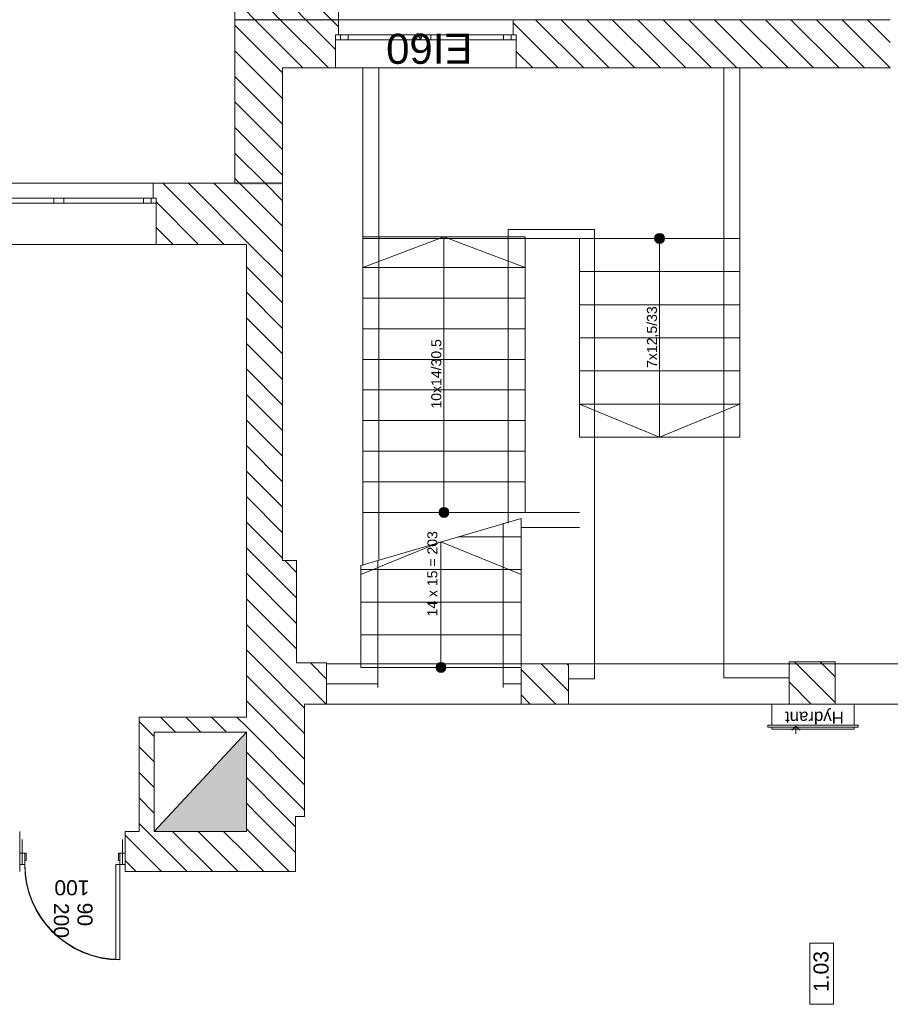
# Model space of a CAD drawing. Header units: millimetres. Extents: x -22245 to 37205, y -49470 to 0.
# Tile 11 of 16: x 20260 to 28940, y -32182 to -22370. Entities that reach past the tile are written whole.
import ezdxf
from ezdxf.enums import TextEntityAlignment as Align

# ---------------------------------------------------------------- set-up
doc = ezdxf.new("R2010")
doc.units = ezdxf.units.MM
doc.layers.get('0').update_dxf_attribs({"lineweight": 9})
for name, color, linetype, lineweight in [('01 UWAGI_Nr_pióra__6', 7, 'Continuous', 9), ('Nowe_220-A Ściany_Nr_pióra__27', 7, 'Continuous', 9), ('Nowe_299-A Wymiary Opisy_Nr_pióra__6', 7, 'Continuous', 9), ('Nowe_320-W Umeblowanie_Nr_pióra__6', 7, 'Continuous', 9), ('Nowe_830-G Teksty Etykiety_Nr_pióra__38', 7, 'Continuous', 9), ('Nowe_830-G Teksty Etykiety_Nr_pióra__6', 7, 'Continuous', 9), ('Nowe_Drzwi ARCHICAD', 7, 'Continuous', 9), ('Nowe_Drzwi ARCHICAD_Nr_pióra__27', 7, 'Continuous', 9), ('Nowe_Drzwi ARCHICAD_Nr_pióra__3', 7, 'Continuous', 9), ('Nowe_Drzwi ARCHICAD_Nr_pióra__6', 7, 'Continuous', 9), ('poziom_2 (1)_6_0_Nr_pióra__1_Nr_pióra__7', 7, 'Continuous', 9), ('poziom_2 (1)_6_0_Nr_pióra__21_Nr_pióra__7', 7, 'Continuous', 9), ('poziom_2 (1)_6_2D - Ogólne_Nr_pióra__1', 7, 'Continuous', 9), ('poziom_2 (1)_6_2D - Ogólne_Nr_pióra__102_Nr_pióra__10', 7, 'Continuous', 9), ('poziom_2 (1)_6_2D - Ogólne_Nr_pióra__19', 7, 'Continuous', 9), ('poziom_2 (1)_6_2D - Ogólne_Nr_pióra__81_Nr_pióra__6', 7, 'Continuous', 9), ('poziom_2 (1)_6_Defpoints_Nr_pióra__7', 7, 'Continuous', 9), ('poziom_2 (1)_6_Drzwi ArchiCAD_Nr_pióra__27_Nr_pióra__7', 7, 'Continuous', 9), ('poziom_2 (1)_6_Drzwi ArchiCAD_Nr_pióra__81_Nr_pióra__6', 7, 'Continuous', 9), ('poziom_2 (1)_6_Konstrukcja - Belki_Nr_pióra__1_Nr_pióra__7', 7, 'Continuous', 9), ('poziom_2 (1)_6_Konstrukcja - Schody', 7, 'Continuous', 9), ('poziom_2 (1)_6_Konstrukcja - Schody_Nr_pióra__1_Nr_pióra__7', 7, 'Continuous', 9), ('poziom_2 (1)_6_Konstrukcja - Schody_Nr_pióra__81_Nr_pióra__6', 7, 'Continuous', 9), ('poziom_2 (1)_6_Konstrukcja - Ściany zew_Nr_pióra__107_Nr_pióra__12', 7, 'Continuous', 9), ('poziom_2 (1)_6_Konstrukcja - Ściany zew_Nr_pióra__27_Nr_pióra__7', 7, 'Continuous', 9), ('poziom_2 (1)_6_Metryczki pomieszczeń ArchiCADa_Nr_pióra__6_Nr_pióra__5', 7, 'Continuous', 9), ('poziom_2 (1)_6_Okna ArchiCADa_Nr_pióra__101_Nr_pióra__252', 7, 'Continuous', 9), ('poziom_2 (1)_6_Okna ArchiCADa_Nr_pióra__27_Nr_pióra__7', 7, 'Continuous', 9), ('poziom_2 (1)_6_Okna ArchiCADa_Nr_pióra__81_Nr_pióra__6', 7, 'Continuous', 9)]:
    doc.layers.add(name, color=color, linetype=linetype, lineweight=lineweight)
doc.styles.add('GENERATED_STYLE_1', font='arial.ttf')
doc.styles.add('GENERATED_STYLE_3', font='arial.ttf')
pattern_1 = [(135, (37205, -40790), (127.2792, 127.2792), [])]

# ---------------------------------------------------------------- blocks, each defined once
blk = doc.blocks.new('ARROWHEAD_8')
at = {"color": 0, "linetype": 'Continuous', "lineweight": 0}
blk.add_line((0, 0), (-1, 0), dxfattribs=at)
at = {"color": 0, "linetype": 'Continuous', "lineweight": 0, "flags": 128}
blk.add_lwpolyline([(-0.525, 0.525), (0, 0), (-0.525, -0.525)], dxfattribs=at)
blk = doc.blocks.new('Drzwi 21')
at = {"layer": 'Nowe_Drzwi ARCHICAD_Nr_pióra__27', "linetype": 'Continuous'}
for p, q in [((-500, 0), (-500, -115)), ((-500, 0), (-500, -115)), ((500, 0), (500, -115)), ((500, 0), (500, -115)), ((-500, -115), (-500, -250)), ((500, -115), (500, -250))]:
    blk.add_line(p, q, dxfattribs=at)
at = {"layer": 'Nowe_Drzwi ARCHICAD_Nr_pióra__3', "linetype": 'Continuous'}
blk.add_arc((472, 0), 944, 90, 180, dxfattribs=at)
at = {"layer": 'Nowe_Drzwi ARCHICAD_Nr_pióra__6', "linetype": 'Continuous'}
for p, q in [((432, 0), (432, 944)), ((432, 944), (472, 944)), ((472, 944), (472, 0)), ((-472, 0), (-500, 0)), ((-500, 0), (-500, -115)), ((-472, -40), (-472, 0)), ((472, 0), (432, 0)), ((500, 0), (472, 0)), ((472, 0), (472, -40)), ((500, -115), (500, 0)), ((-460, -40), (-472, -40)), ((-460, -115), (-460, -40)), ((472, -40), (460, -40)), ((460, -40), (460, -115)), ((-500, -115), (-460, -115)), ((460, -115), (500, -115))]:
    blk.add_line(p, q, dxfattribs=at)

msp = doc.modelspace()

# ---------------------------------------------------------------- hatches: boundary and pattern name
at = {"layer": 'poziom_2 (1)_6_2D - Ogólne_Nr_pióra__1'}
msp.add_hatch(color=256, dxfattribs=at).paths.add_polyline_path([(21600, -30460), (22520, -30460), (22520, -29470)])
at = {"layer": 'poziom_2 (1)_6_2D - Ogólne_Nr_pióra__102_Nr_pióra__10'}
h = msp.add_hatch(dxfattribs=at)
h.set_pattern_fill('BLOCZKI_CERAMICZNE_0006', color=256, angle=270, style=0, pattern_type=2)
h.set_pattern_definition(pattern_1)
h.paths.add_polyline_path([(23440, -22370), (23440, -22270), (22405, -22270), (22405, -22370)])
at = {"layer": 'poziom_2 (1)_6_2D - Ogólne_Nr_pióra__19'}
for points in [[(22406.4, -22380.8), (23437.7, -22380.8), (23437.7, -22361.5), (22406.4, -22361.5)], [(22877.7, -23987.5), (22408, -23987.5), (22408, -24013.6), (22877.7, -24013.6)]]:
    msp.add_hatch(color=256, dxfattribs=at).paths.add_polyline_path(points)
at = {"layer": 'poziom_2 (1)_6_Konstrukcja - Schody'}
for points in [[(26640, -24600), (26648.2, -24599.3), (26656.2, -24597.3), (26663.8, -24593.9), (26670.7, -24589.4), (26676.8, -24583.8), (26681.9, -24577.3), (26685.8, -24570.1), (26688.5, -24562.2), (26689.8, -24554.1), (26689.8, -24545.8), (26688.5, -24537.7), (26685.8, -24529.9), (26681.9, -24522.6), (26676.8, -24516.1), (26670.7, -24510.5), (26663.8, -24506), (26656.2, -24502.7), (26648.2, -24500.7), (26640, -24500), (26631.8, -24500.7), (26623.8, -24502.7), (26616.2, -24506), (26609.3, -24510.5), (26603.2, -24516.1), (26598.1, -24522.6), (26594.2, -24529.9), (26591.5, -24537.7), (26590.2, -24545.8), (26590.2, -24554.1), (26591.5, -24562.2), (26594.2, -24570.1), (26598.1, -24577.3), (26603.2, -24583.8), (26609.3, -24589.4), (26616.2, -24593.9), (26623.8, -24597.3), (26631.8, -24599.3)], [(24490, -27230), (24481.8, -27230.7), (24473.8, -27232.7), (24466.2, -27236), (24459.3, -27240.5), (24453.2, -27246.1), (24448.1, -27252.7), (24444.2, -27259.9), (24441.5, -27267.7), (24440.2, -27275.9), (24440.2, -27284.1), (24441.5, -27292.3), (24444.2, -27300.1), (24448.1, -27307.3), (24453.2, -27313.9), (24459.3, -27319.5), (24466.2, -27324), (24473.8, -27327.3), (24481.8, -27329.3), (24490, -27330), (24498.2, -27329.3), (24506.2, -27327.3), (24513.8, -27324), (24520.7, -27319.5), (24526.8, -27313.9), (24531.9, -27307.3), (24535.8, -27300.1), (24538.5, -27292.3), (24539.8, -27284.1), (24539.8, -27275.9), (24538.5, -27267.7), (24535.8, -27259.9), (24531.9, -27252.7), (24526.8, -27246.1), (24520.7, -27240.5), (24513.8, -27236), (24506.2, -27232.7), (24498.2, -27230.7)], [(24460, -28775), (24451.8, -28775.7), (24443.8, -28777.7), (24436.2, -28781), (24429.3, -28785.5), (24423.2, -28791.1), (24418.1, -28797.7), (24414.2, -28804.9), (24411.5, -28812.7), (24410.2, -28820.9), (24410.2, -28829.1), (24411.5, -28837.3), (24414.2, -28845.1), (24418.1, -28852.3), (24423.2, -28858.9), (24429.3, -28864.5), (24436.2, -28869), (24443.8, -28872.3), (24451.8, -28874.3), (24460, -28875), (24468.2, -28874.3), (24476.2, -28872.3), (24483.8, -28869), (24490.7, -28864.5), (24496.8, -28858.9), (24501.9, -28852.3), (24505.8, -28845.1), (24508.5, -28837.3), (24509.8, -28829.1), (24509.8, -28820.9), (24508.5, -28812.7), (24505.8, -28804.9), (24501.9, -28797.7), (24496.8, -28791.1), (24490.7, -28785.5), (24483.8, -28781), (24476.2, -28777.7), (24468.2, -28775.7)]]:
    msp.add_hatch(color=256, dxfattribs=at).paths.add_polyline_path(points)
at = {"layer": 'poziom_2 (1)_6_Konstrukcja - Ściany zew_Nr_pióra__107_Nr_pióra__12'}
h = msp.add_hatch(dxfattribs=at)
h.set_pattern_fill('BLOCZKI_CERAMICZNE_0006', color=256, angle=270, style=0, pattern_type=2)
h.set_pattern_definition(pattern_1)
h.paths.add_polyline_path([(22880, -22850), (23410, -22850), (23410, -22520), (23440, -22520), (23440, -22370), (22405, -22370)])
h = msp.add_hatch(dxfattribs=at)
h.set_pattern_fill('BLOCZKI_CERAMICZNE_0006', color=256, angle=270, style=0, pattern_type=2)
h.set_pattern_definition(pattern_1)
h.paths.add_polyline_path([(22880, -24000), (22880, -22850), (22405, -22370), (22405, -24000)])
h = msp.add_hatch(dxfattribs=at)
h.set_pattern_fill('BLOCZKI_CERAMICZNE_0006', color=256, angle=270, style=0, pattern_type=2)
h.set_pattern_definition(pattern_1)
h.paths.add_polyline_path([(28940, -22850), (28940, -22370), (25180, -22370), (25180, -22520), (25210, -22520), (25210, -22850)])
h = msp.add_hatch(dxfattribs=at)
h.set_pattern_fill('BLOCZKI_CERAMICZNE_0006', color=256, angle=270, style=0, pattern_type=2)
h.set_pattern_definition(pattern_1)
h.paths.add_polyline_path([(21620, -24610), (22880, -24610), (22880, -24000), (21590, -24000), (21590, -24150), (21620, -24150)])
h = msp.add_hatch(dxfattribs=at)
h.set_pattern_fill('BLOCZKI_CERAMICZNE_0006', color=256, angle=270, style=0, pattern_type=2)
h.set_pattern_definition(pattern_1)
h.paths.add_polyline_path([(22880, -27760), (22880, -24610), (22520, -24610), (22520, -27760)])
h = msp.add_hatch(dxfattribs=at)
h.set_pattern_fill('BLOCZKI_CERAMICZNE_0006', color=256, angle=270, style=0, pattern_type=2)
h.set_pattern_definition(pattern_1)
h.paths.add_polyline_path([(23020, -28780), (23020, -27760), (22520, -27760), (22520, -28780)])
h = msp.add_hatch(dxfattribs=at)
h.set_pattern_fill('BLOCZKI_CERAMICZNE_0006', color=256, angle=270, style=0, pattern_type=2)
h.set_pattern_definition(pattern_1)
h.paths.add_polyline_path([(23100, -30310), (23100, -28780), (22520, -28780), (22520, -30310)])
h = msp.add_hatch(dxfattribs=at)
h.set_pattern_fill('BLOCZKI_CERAMICZNE_0006', color=256, angle=270, style=0, pattern_type=2)
h.set_pattern_definition(pattern_1)
h.paths.add_polyline_path([(23100, -29190), (23320, -29190), (23320, -28780), (23100, -28780)])
h = msp.add_hatch(dxfattribs=at)
h.set_pattern_fill('BLOCZKI_CERAMICZNE_0006', color=256, angle=270, style=0, pattern_type=2)
h.set_pattern_definition(pattern_1)
h.paths.add_polyline_path([(25260, -29190), (25730, -29190), (25730, -28790), (25260, -28790)])
h = msp.add_hatch(dxfattribs=at)
h.set_pattern_fill('BLOCZKI_CERAMICZNE_0006', color=256, angle=270, style=0, pattern_type=2)
h.set_pattern_definition(pattern_1)
h.paths.add_polyline_path([(27930, -29190), (28390, -29190), (28390, -28770), (27930, -28770)])
h = msp.add_hatch(dxfattribs=at)
h.set_pattern_fill('BLOCZKI_CERAMICZNE_0006', color=256, angle=270, style=0, pattern_type=2)
h.set_pattern_definition(pattern_1)
h.paths.add_polyline_path([(21600, -30460), (21600, -29470), (21450, -29320), (21450, -30460)])
h = msp.add_hatch(dxfattribs=at)
h.set_pattern_fill('BLOCZKI_CERAMICZNE_0006', color=256, angle=270, style=0, pattern_type=2)
h.set_pattern_definition(pattern_1)
h.paths.add_polyline_path([(21600, -29470), (22520, -29470), (22520, -29320), (21450, -29320)])
h = msp.add_hatch(dxfattribs=at)
h.set_pattern_fill('BLOCZKI_CERAMICZNE_0006', color=256, angle=270, style=0, pattern_type=2)
h.set_pattern_definition(pattern_1)
h.paths.add_polyline_path([(23010, -30860), (23010, -30310), (22520, -30310), (22520, -30860)])
h = msp.add_hatch(dxfattribs=at)
h.set_pattern_fill('BLOCZKI_CERAMICZNE_0006', color=256, angle=270, style=0, pattern_type=2)
h.set_pattern_definition(pattern_1)
h.paths.add_polyline_path([(21310, -30860), (22520, -30860), (22520, -30460), (21310, -30460)])

# ---------------------------------------------------------------- linework, layer by layer
at = {"layer": 'Nowe_220-A Ściany_Nr_pióra__27'}
for p, q in [((23840, -24639.3), (23840, -24826.8)), ((23680, -26487.1), (23680, -26674.6)), ((23680, -26487.1), (23680, -26674.6)), ((25300, -26487.1), (25300, -26674.6)), ((23830, -28837.9), (23830, -29025.4)), ((25080, -28837.9), (25080, -29025.4)), ((20285, -30675), (20285, -30540)), ((21285, -30675), (21285, -30540)), ((20285, -30790), (20285, -30675)), ((21285, -30790), (21285, -30675))]:
    msp.add_line(p, q, dxfattribs=at)
at = {"layer": 'Nowe_320-W Umeblowanie_Nr_pióra__6'}
for p, q in [((27760, -29400), (27760, -29190)), ((27760, -29190), (28580, -29190)), ((28580, -29190), (28580, -29400)), ((27720, -29420), (27720, -29400)), ((27720, -29400), (28620, -29400)), ((28620, -29420), (27720, -29420)), ((28580, -29400), (27760, -29400)), ((27760, -29440), (27760, -29420)), ((27760, -29420), (28580, -29420)), ((28580, -29420), (28580, -29440)), ((28620, -29400), (28620, -29420)), ((28580, -29440), (27760, -29440))]:
    msp.add_line(p, q, dxfattribs=at)
at = {"layer": 'poziom_2 (1)_6_0_Nr_pióra__1_Nr_pióra__7'}
for p, q in [((23680, -27280), (23680, -27809.2)), ((25300, -27280), (25840, -27280))]:
    msp.add_line(p, q, dxfattribs=at)
at = {"layer": 'poziom_2 (1)_6_0_Nr_pióra__21_Nr_pióra__7'}
for p, q in [((25180, -22370), (24635, -22369.9)), ((23840, -22850), (23840, -27751))]:
    msp.add_line(p, q, dxfattribs=at)
at = {"layer": 'poziom_2 (1)_6_0_Nr_pióra__21_Nr_pióra__7', "flags": 128}
for points in [[(22405, -22370), (22405, -22270), (23440, -22270)], [(23440, -22370), (23440, -22270)], [(27280, -22850), (27280, -28930), (27930, -28930)], [(25730, -28940), (25990, -28940), (25990, -24460), (25130, -24460), (25130, -27385.9)], [(25080, -27385.9), (25080, -28990), (25260, -28990)], [(25260, -27430), (25840, -27430)], [(23830, -27759.6), (23830, -28990), (23320, -28990)]]:
    msp.add_lwpolyline(points, dxfattribs=at)
at = {"layer": 'poziom_2 (1)_6_2D - Ogólne_Nr_pióra__81_Nr_pióra__6', "flags": 128}
for points in [[(27440, -24550), (27440, -22850), (23680, -22850), (23680, -24550)], [(21600, -30460), (22520, -30460), (22520, -29470)]]:
    msp.add_lwpolyline(points, close=True, dxfattribs=at)
at = {"layer": 'poziom_2 (1)_6_Defpoints_Nr_pióra__7'}
for p, q in [((21878.9, -24610), (21878.9, -24609.9)), ((21450, -29320), (21450, -29320)), ((22520, -29320), (22520, -29320)), ((21450, -30460), (21450, -30460))]:
    msp.add_line(p, q, dxfattribs=at)
at = {"layer": 'poziom_2 (1)_6_Drzwi ArchiCAD_Nr_pióra__27_Nr_pióra__7'}
for p, q in [((20260, -30790), (20260, -30675)), ((21310, -30790), (21310, -30675))]:
    msp.add_line(p, q, dxfattribs=at)
at = {"layer": 'poziom_2 (1)_6_Drzwi ArchiCAD_Nr_pióra__81_Nr_pióra__6'}
for p, q in [((20260, -30675), (20310, -30675)), ((20260, -30790), (20260, -30675)), ((20310, -30675), (20310, -30790)), ((21260, -30790), (21260, -30675)), ((21260, -30675), (21310, -30675)), ((21310, -30675), (21310, -30790)), ((20310, -30790), (20260, -30790)), ((21310, -30790), (21260, -30790)), ((21260, -30790), (21260, -31740))]:
    msp.add_line(p, q, dxfattribs=at)
msp.add_arc((21260, -30790), 950, 180, 270, dxfattribs=at)
at = {"layer": 'poziom_2 (1)_6_Konstrukcja - Belki_Nr_pióra__1_Nr_pióra__7'}
for p, q in [((23320, -28790), (30520, -28790)), ((23320, -29190), (23320, -28790)), ((23320, -29190), (30520, -29190))]:
    msp.add_line(p, q, dxfattribs=at)
at = {"layer": 'poziom_2 (1)_6_Konstrukcja - Schody_Nr_pióra__81_Nr_pióra__6'}
for p, q in [((23680, -27280), (23680, -24535)), ((25300, -24535), (23680, -24535)), ((25300, -24535), (23680, -24535)), ((24490, -24535), (23680, -24840)), ((24490, -27280), (24490, -24535)), ((24490, -24535), (25300, -24840)), ((25300, -27280), (25300, -24535)), ((25840, -24550), (25840, -26530)), ((25840, -24550), (27440, -24550)), ((25840, -24550), (27440, -24550)), ((26640, -24550), (26640, -26530)), ((27440, -24550), (27440, -26530)), ((25300, -24840), (23680, -24840)), ((25840, -24880), (27440, -24880)), ((25300, -25145), (23680, -25145)), ((25840, -25210), (27440, -25210)), ((25300, -25450), (23680, -25450)), ((25840, -25540), (27440, -25540)), ((25300, -25755), (23680, -25755)), ((25840, -25870), (27440, -25870)), ((25300, -26060), (23680, -26060)), ((25840, -26200), (27440, -26200)), ((26640, -26530), (25840, -26200)), ((26640, -26530), (27440, -26200)), ((25300, -26365), (23680, -26365)), ((25840, -26530), (27440, -26530)), ((25840, -26530), (27440, -26530)), ((25300, -26670), (23680, -26670)), ((25300, -26975), (23680, -26975)), ((25260, -27339.2), (23660, -27809.2)), ((25300, -27280), (23680, -27280)), ((25300, -27280), (23680, -27280)), ((25260, -28825), (25260, -27339.2)), ((25260, -27525), (24627.6, -27525)), ((24460, -27574.2), (23660, -27899.2)), ((24460, -28825), (24460, -27574.2)), ((24460, -27574.2), (25260, -27899.2)), ((23660, -28825), (23660, -27809.2)), ((25260, -27850), (23660, -27850)), ((25260, -28175), (23660, -28175)), ((25260, -28500), (23660, -28500)), ((25260, -28825), (23660, -28825)), ((25260, -28825), (23660, -28825))]:
    msp.add_line(p, q, dxfattribs=at)
for centre in [(26640, -24550), (24490, -27280), (24460, -28825)]:
    msp.add_circle(centre, 50, dxfattribs=at)
at = {"layer": 'poziom_2 (1)_6_Konstrukcja - Ściany zew_Nr_pióra__27_Nr_pióra__7'}
for p, q in [((23440, -22370), (23440, -22520)), ((25180, -22370), (25180, -22520)), ((23440, -22520), (23410, -22520)), ((23410, -22520), (23410, -22570)), ((25180, -22520), (25210, -22520)), ((25210, -22520), (25210, -22570)), ((23410, -22570), (23410, -22850)), ((25210, -22570), (25210, -22850)), ((21590, -24000), (21590, -24150)), ((21590, -24150), (21620, -24150)), ((21620, -24150), (21620, -24200)), ((21620, -24200), (21620, -24610)), ((20260, -30675), (20260, -30460)), ((21310, -30675), (21310, -30460)), ((20260, -30860), (20260, -30675)), ((21310, -30860), (21310, -30675))]:
    msp.add_line(p, q, dxfattribs=at)
at = {"layer": 'poziom_2 (1)_6_Konstrukcja - Ściany zew_Nr_pióra__27_Nr_pióra__7', "flags": 128}
for points in [[(23440, -22370), (22405, -22370)], [(22405, -22370), (22405, -24000)], [(28940, -22370), (25180, -22370)], [(22880, -22850), (23410, -22850)], [(22880, -24000), (22880, -22850)], [(25210, -22850), (28940, -22850)], [(22880, -24000), (21590, -24000)], [(22405, -24000), (22880, -24000)], [(22880, -24610), (22880, -24000)], [(21620, -24610), (22520, -24610)], [(22520, -24610), (22520, -27760)], [(22880, -27760), (22880, -24610)], [(22520, -27760), (22520, -28780)], [(23020, -27760), (22880, -27760)], [(23020, -28780), (23020, -27760)], [(22520, -28780), (22520, -29320)], [(23100, -28780), (23020, -28780)], [(23320, -28780), (23100, -28780)], [(23320, -29190), (23320, -28780)], [(25730, -28790), (25260, -28790)], [(25260, -28790), (25260, -29190)], [(25730, -29190), (25730, -28790)], [(28390, -28770), (27930, -28770)], [(27930, -28770), (27930, -29190)], [(28390, -29190), (28390, -28770)], [(23100, -29190), (23320, -29190)], [(23100, -30310), (23100, -29190)], [(25260, -29190), (25730, -29190)], [(27930, -29190), (28390, -29190)], [(21450, -29320), (21450, -30460)], [(22520, -29320), (21450, -29320)], [(21600, -30460), (21600, -29470)], [(21600, -29470), (22520, -29470)], [(22520, -29470), (22520, -30310)], [(22520, -30310), (22520, -30460)], [(23010, -30310), (23100, -30310)], [(23010, -30860), (23010, -30310)], [(21450, -30460), (21310, -30460)], [(22520, -30460), (21600, -30460)], [(21310, -30860), (22520, -30860)], [(22520, -30860), (23010, -30860)]]:
    msp.add_lwpolyline(points, dxfattribs=at)
at = {"layer": 'poziom_2 (1)_6_Metryczki pomieszczeń ArchiCADa_Nr_pióra__6_Nr_pióra__5'}
for p, q in [((28137, -32182.1), (28137, -31572.1)), ((28137, -31572.1), (28372.7, -31572.1)), ((28372.7, -31572.1), (28372.7, -32182.1)), ((28372.7, -32182.1), (28137, -32182.1))]:
    msp.add_line(p, q, dxfattribs=at)
at = {"layer": 'poziom_2 (1)_6_Okna ArchiCADa_Nr_pióra__101_Nr_pióra__252'}
for p, q in [((23410, -22520), (23535, -22520)), ((23535, -22520), (23535, -22570)), ((24260, -22570), (24260, -22520)), ((24260, -22520), (24310, -22520)), ((24310, -22520), (24360, -22520)), ((24360, -22520), (24360, -22570)), ((25085, -22570), (25085, -22520)), ((25085, -22520), (25210, -22520)), ((23535, -22570), (23410, -22570)), ((24310, -22570), (24260, -22570)), ((24360, -22570), (24310, -22570)), ((25210, -22570), (25085, -22570)), ((20600, -24200), (20600, -24150)), ((20600, -24150), (20650, -24150)), ((20650, -24200), (20600, -24200)), ((20650, -24150), (20700, -24150)), ((20700, -24200), (20650, -24200)), ((20700, -24150), (20700, -24200)), ((21495, -24200), (21495, -24150)), ((21495, -24150), (21620, -24150)), ((21620, -24200), (21495, -24200))]:
    msp.add_line(p, q, dxfattribs=at)
at = {"layer": 'poziom_2 (1)_6_Okna ArchiCADa_Nr_pióra__27_Nr_pióra__7'}
for p, q in [((23410, -22520), (23410, -22570)), ((23440, -22520), (23410, -22520)), ((25180, -22520), (25210, -22520)), ((25210, -22520), (25210, -22570)), ((21590, -24150), (21620, -24150)), ((21620, -24150), (21620, -24200))]:
    msp.add_line(p, q, dxfattribs=at)
at = {"layer": 'poziom_2 (1)_6_Okna ArchiCADa_Nr_pióra__81_Nr_pióra__6'}
for p, q in [((25180, -22370), (23440, -22370)), ((23460, -22520), (23460, -22570)), ((23535, -22520), (24260, -22520)), ((24360, -22520), (25085, -22520)), ((25160, -22520), (25160, -22570)), ((24260, -22570), (23535, -22570)), ((25085, -22570), (24360, -22570)), ((25210, -22850), (23410, -22850)), ((21590, -24000), (19710, -24000)), ((19805, -24150), (20600, -24150)), ((20600, -24200), (19805, -24200)), ((20700, -24150), (21495, -24150)), ((21495, -24200), (20700, -24200)), ((21570, -24150), (21570, -24200)), ((21620, -24610), (19680, -24610))]:
    msp.add_line(p, q, dxfattribs=at)

# ---------------------------------------------------------------- block references
at = {"layer": '01 UWAGI_Nr_pióra__6'}
for p, xscale, yscale, zscale, rotation in [((24260, -22570), 76, 76, 76, 301.8226001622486), ((27998.4, -29409.5), 76.00000000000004, 76.00000000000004, 76.00000000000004, 89.70847734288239)]:
    msp.add_blockref('ARROWHEAD_8', p, dxfattribs=dict(at, xscale=xscale, yscale=yscale, zscale=zscale, rotation=rotation))
at = {"layer": 'Nowe_Drzwi ARCHICAD', "xscale": -1, "zscale": 1000, "rotation": 180}
msp.add_blockref('Drzwi 21', (20785, -30790), dxfattribs=at)

# ---------------------------------------------------------------- texts
at = {"layer": 'Nowe_299-A Wymiary Opisy_Nr_pióra__6', "insert": (20955.7, -30943.3), "char_height": 150, "attachment_point": 7, "rotation": 180, "style": 'GENERATED_STYLE_1'}
msp.add_mtext('\\A1;100', dxfattribs=at)
at = {"layer": 'Nowe_320-W Umeblowanie_Nr_pióra__6', "style": 'GENERATED_STYLE_1'}
msp.add_attdef('Hydrant', text='Hydrant', height=120, rotation=180, dxfattribs=at).set_placement((28183.2, -29325.4), align=Align.MIDDLE_CENTER)
at = {"layer": 'Nowe_830-G Teksty Etykiety_Nr_pióra__38', "style": 'GENERATED_STYLE_3'}
msp.add_text('EI60', height=300, rotation=180, dxfattribs=at).set_placement((24775.2, -22509.8))
at = {"layer": 'Nowe_830-G Teksty Etykiety_Nr_pióra__6', "style": 'GENERATED_STYLE_3'}
for s, p in [('200', (20601.1, -31172)), ('90', (20836.1, -31169.5))]:
    msp.add_text(s, height=150, rotation=270, dxfattribs=at).set_placement(p)
at = {"layer": 'poziom_2 (1)_6_Konstrukcja - Schody_Nr_pióra__1_Nr_pióra__7', "char_height": 100, "attachment_point": 4, "rotation": 90, "style": 'GENERATED_STYLE_1'}
for s, insert in [('\\A1;7x12,5/33', (26572.5, -25839.9)), ('\\A1;10x14/30,5', (24422.5, -26245.3)), ('\\A1; 14 x 15 = 203', (24374.8, -28356.2))]:
    msp.add_mtext(s, dxfattribs=dict(at, insert=insert))
at = {"layer": 'poziom_2 (1)_6_Metryczki pomieszczeń ArchiCADa_Nr_pióra__6_Nr_pióra__5', "insert": (28174.3, -32059.3), "char_height": 150, "attachment_point": 1, "rotation": 90, "style": 'GENERATED_STYLE_1'}
msp.add_mtext('\\A1;1.03', dxfattribs=at)

doc.saveas('drawing.dxf')
